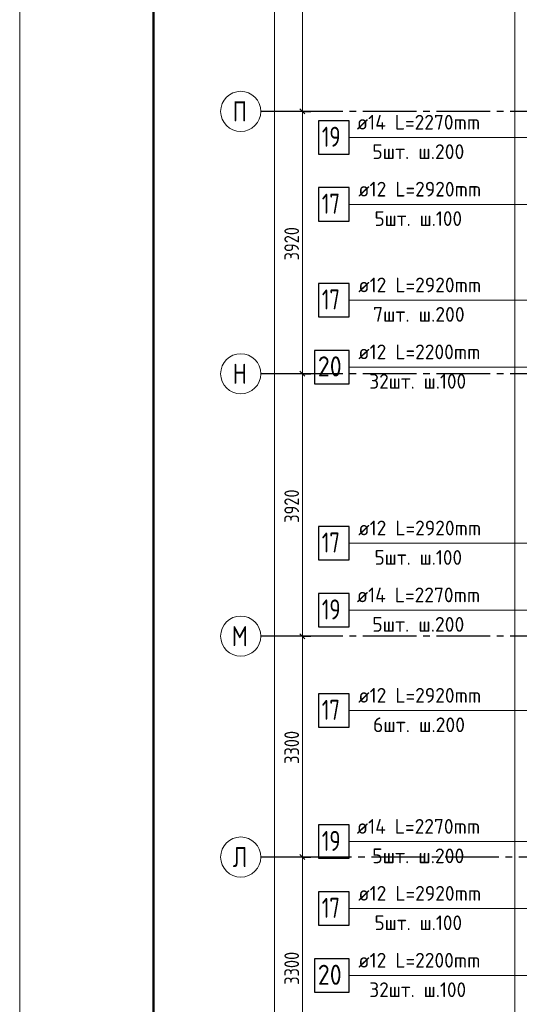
# Model space of a CAD drawing. Header units: millimetres. Extents: x 0 to 43617, y 0 to 59400.
# Tile 27 of 41: x 0 to 7459, y 36830 to 51540. Entities that reach past the tile are written whole.
import ezdxf

# ---------------------------------------------------------------- set-up
doc = ezdxf.new("R2010")
doc.units = ezdxf.units.MM
doc.linetypes.add('______5', pattern=[1100, 800, -100, 100, -100])
for name, color, linetype, lineweight in [('Standard', 7, 'Continuous', 25), ('ДОП Верх по Х', 7, 'Continuous', 25), ('Оси', 40, '______5', 18), ('Позиционная метка номер позиции', 7, 'Continuous', 13)]:
    doc.layers.add(name, color=color, linetype=linetype, lineweight=lineweight)
doc.layers.add('ЖБ Перекрытие верхний уровень', color=7, linetype='Continuous', lineweight=25, true_color=0xe0e0ff)
doc.styles.add('GOST 2.304-81', font='txt')
doc.styles.add('ISOCPEUR', font='txt')

msp = doc.modelspace()

# ---------------------------------------------------------------- linework, layer by layer
at = {"layer": 'Standard', "color": 7, "linetype": 'Continuous', "lineweight": 13, "transparency": 33554687}
for p, q in [((4221, 50170), (4221, 53470)), ((4221, 46250), (4221, 50170)), ((4221, 42330), (4221, 46250)), ((4221, 39030), (4221, 42330)), ((4221, 35730), (4221, 39030))]:
    msp.add_line(p, q, dxfattribs=at)
at = {"layer": 'Standard', "color": 251, "linetype": 'Continuous', "lineweight": -3, "true_color": 0x656565, "transparency": 33554687}
for p, q in [((4221, 50170), (4096, 50170)), ((4221, 50170), (4346, 50170)), ((4221, 46250), (4096, 46250)), ((4221, 46250), (4346, 46250)), ((4221, 42330), (4096, 42330)), ((4221, 42330), (4346, 42330)), ((4221, 39030), (4096, 39030)), ((4221, 39030), (4346, 39030))]:
    msp.add_line(p, q, dxfattribs=at)
at = {"layer": 'Standard', "color": 7, "linetype": 'Continuous', "lineweight": 25, "transparency": 33554687}
for p, q in [((4258, 50133), (4183, 50208)), ((4258, 46212), (4183, 46288)), ((4258, 42292), (4183, 42367)), ((4258, 38992), (4183, 39067))]:
    msp.add_line(p, q, dxfattribs=at)
at = {"layer": 'Standard', "color": 7, "linetype": 'Continuous', "lineweight": 13, "transparency": 33554687}
msp.add_lwpolyline([(0, 0), (42000, 0), (42000, 59400), (0, 59400), (0, 0)], close=True, dxfattribs=at)
at = {"layer": 'Standard', "color": 7, "linetype": 'Continuous', "lineweight": 50, "transparency": 33554687}
msp.add_lwpolyline([(2000, 58900), (41500, 58900), (41500, 500), (2000, 500), (2000, 58900)], close=True, dxfattribs=at)
at = {"layer": 'Standard', "color": 7, "linetype": 'Continuous', "lineweight": 13, "transparency": 33554687}
msp.add_lwpolyline([(3802, 10630), (3802, 33447), (3802, 33447), (3802, 57120)], dxfattribs=at)
at = {"layer": 'Standard', "color": 251, "linetype": 'Continuous', "lineweight": -3, "true_color": 0x656565, "transparency": 33554687}
for points in [[(4221, 50170), (4204, 50170), (4204, 50170), (4204, 50170), (4204, 50170), (3700, 50170)], [(4221, 46250), (4204, 46250), (4204, 46250), (4204, 46250), (4204, 46250), (4204, 46250), (4204, 46250), (3700, 46250)], [(4221, 42330), (4204, 42330), (4204, 42330), (4204, 42330), (4204, 42330), (4204, 42330), (4204, 42330), (4204, 42330), (4204, 42330), (3700, 42330)], [(4221, 39030), (4204, 39030), (4204, 39030), (4204, 39030), (4204, 39030), (4204, 39030), (4204, 39030), (4204, 39030), (4204, 39030), (4204, 39030), (4204, 39030), (3700, 39030)]]:
    msp.add_lwpolyline(points, dxfattribs=at)
at = {"layer": 'ДОП Верх по Х', "color": 7, "linetype": 'Continuous', "lineweight": 13, "transparency": 33554687}
for p, q in [((5013, 49781), (7121, 49781)), ((5035, 48781), (7121, 48781)), ((5035, 47350), (7121, 47350)), ((5035, 46350), (7121, 46350)), ((5035, 43719), (7121, 43719)), ((5013, 42719), (7121, 42719)), ((5035, 41219), (7121, 41219)), ((5013, 39261), (7121, 39261)), ((5035, 38261), (7121, 38261)), ((5035, 37261), (7121, 37261))]:
    msp.add_line(p, q, dxfattribs=at)
at = {"layer": 'ДОП Верх по Х', "color": 7, "linetype": 'Continuous', "lineweight": 25, "transparency": 33554687}
for points in [[(4461, 49531), (4921, 49531), (4921, 50031), (4461, 50031), (4461, 49531)], [(4461, 48531), (4921, 48531), (4921, 49031), (4461, 49031), (4461, 48531)], [(4461, 47100), (4921, 47100), (4921, 47600), (4461, 47600), (4461, 47100)], [(4401, 46100), (4921, 46100), (4921, 46600), (4401, 46600), (4401, 46100)], [(4461, 43469), (4921, 43469), (4921, 43969), (4461, 43969), (4461, 43469)], [(4461, 42469), (4921, 42469), (4921, 42969), (4461, 42969), (4461, 42469)], [(4461, 40969), (4921, 40969), (4921, 41469), (4461, 41469), (4461, 40969)], [(4461, 39011), (4921, 39011), (4921, 39511), (4461, 39511), (4461, 39011)], [(4461, 38011), (4921, 38011), (4921, 38511), (4461, 38511), (4461, 38011)], [(4401, 37011), (4921, 37011), (4921, 37511), (4401, 37511), (4401, 37011)]]:
    msp.add_lwpolyline(points, dxfattribs=at)
at = {"layer": 'ЖБ Перекрытие верхний уровень', "color": 7, "linetype": 'Continuous', "lineweight": 18, "transparency": 33554687}
msp.add_line((7394, 57220), (7394, 22670), dxfattribs=at)
at = {"layer": 'Оси', "color": 8, "linetype": '______5', "lineweight": -3, "transparency": 33554687}
for p, q in [((26824, 50170), (3600, 50170)), ((26824, 46250), (3600, 46250)), ((26824, 42330), (3600, 42330)), ((22554, 39030), (3600, 39030))]:
    msp.add_line(p, q, dxfattribs=at)
at = {"layer": 'Оси', "color": 7, "linetype": 'Continuous', "lineweight": 13, "transparency": 33554687}
for centre in [(3300, 50170), (3300, 46250), (3300, 42330), (3300, 39030)]:
    msp.add_circle(centre, 300, dxfattribs=at)
at = {"layer": 'Позиционная метка номер позиции', "color": 7, "linetype": 'Continuous', "lineweight": 13, "transparency": 33554687}
for points in [[(8474, 50281), (7974, 49781), (4921, 49781)], [(9224, 49281), (8724, 48781), (4921, 48781)], [(10444, 46850), (9944, 47350), (4921, 47350)], [(13754, 46850), (13254, 46350), (4921, 46350)], [(9224, 43219), (8724, 43719), (4921, 43719)], [(8474, 42219), (7974, 42719), (4921, 42719)], [(14734, 41719), (14234, 41219), (4921, 41219)], [(8474, 39761), (7974, 39261), (4921, 39261)], [(9224, 38761), (8724, 38261), (4921, 38261)], [(13554, 38255), (13073, 37774), (13073, 37261), (4921, 37261)]]:
    msp.add_lwpolyline(points, dxfattribs=at)

# ---------------------------------------------------------------- texts
at = {"layer": 'Standard', "color": 7, "linetype": 'Continuous', "lineweight": 25, "transparency": 33554687, "char_height": 220, "attachment_point": 7, "rotation": 90, "style": 'GOST 2.304-81'}
for s, insert, width in [('3920', (4171, 47944), 657.05), ('3920', (4171, 44024), 657.05), ('3300', (4171, 40422), 641.48), ('3300', (4171, 37122), 641.48)]:
    msp.add_mtext(s, dxfattribs=dict(at, insert=insert, width=width))
at = {"layer": 'ДОП Верх по Х', "color": 7, "linetype": 'Continuous', "lineweight": 13, "transparency": 33554687, "attachment_point": 7, "style": 'ISOCPEUR'}
for s, insert, char_height, width in [('\\W0.96;ø14 L=2270mm ', (5033, 49898), 220, 2172.6), ('\\W0.75;19', (4511, 49641), 300, 472.27), ('\\W0.97;5шт. ш.200 ', (5264, 49458), 220, 1712.32), ('\\W0.96;ø12 L=2920mm ', (5055, 48898), 220, 2150.52), ('\\W0.75;17', (4511, 48641), 300, 472.27), ('\\W0.95;5шт. ш.100 ', (5297, 48458), 220, 1665.53), ('\\W0.96;ø12 L=2920mm ', (5055, 47467), 220, 2150.52), ('\\W0.75;17', (4511, 47210), 300, 472.27), ('\\W0.97;7шт. ш.200 ', (5275, 47027), 220, 1712.33), ('\\W0.96;ø12 L=2200mm ', (5055, 46467), 220, 2150.52), ('\\W0.87;20', (4451, 46210), 300, 550.8), ('\\W0.95;32шт. ш.100 ', (5220, 46027), 220, 1819.89), ('\\W0.96;ø12 L=2920mm ', (5055, 43836), 220, 2150.52), ('\\W0.75;17', (4511, 43579), 300, 472.27), ('\\W0.95;5шт. ш.100 ', (5297, 43396), 220, 1665.53), ('\\W0.96;ø14 L=2270mm ', (5033, 42836), 220, 2172.6), ('\\W0.75;19', (4511, 42579), 300, 472.27), ('\\W0.97;5шт. ш.200 ', (5264, 42396), 220, 1712.32), ('\\W0.96;ø12 L=2920mm ', (5055, 41336), 220, 2150.52), ('\\W0.75;17', (4511, 41079), 300, 472.27), ('\\W0.97;6шт. ш.200 ', (5275, 40896), 220, 1712.33), ('\\W0.96;ø14 L=2270mm ', (5033, 39378), 220, 2172.6), ('\\W0.75;19', (4511, 39121), 300, 472.27), ('\\W0.97;5шт. ш.200 ', (5264, 38938), 220, 1712.32), ('\\W0.96;ø12 L=2920mm ', (5055, 38378), 220, 2150.52), ('\\W0.75;17', (4511, 38121), 300, 472.27), ('\\W0.95;5шт. ш.100 ', (5297, 37938), 220, 1665.53), ('\\W0.96;ø12 L=2200mm ', (5055, 37378), 220, 2150.52), ('\\W0.87;20', (4451, 37121), 300, 550.8), ('\\W0.95;32шт. ш.100 ', (5220, 36938), 220, 1819.89)]:
    msp.add_mtext(s, dxfattribs=dict(at, insert=insert, char_height=char_height, width=width))
at = {"layer": 'Оси', "color": 7, "linetype": 'Continuous', "lineweight": 25, "transparency": 33554687, "char_height": 300, "attachment_point": 7, "style": 'ISOCPEUR'}
for s, insert, width in [('\\W0.80;П', (3180, 50020), 359.83), ('\\W0.80;Н', (3180, 46100), 359.83), ('\\W0.82;М', (3165, 42180), 392.65), ('\\W0.80;Л', (3180, 38880), 359.83)]:
    msp.add_mtext(s, dxfattribs=dict(at, insert=insert, width=width))

doc.saveas('drawing.dxf')
